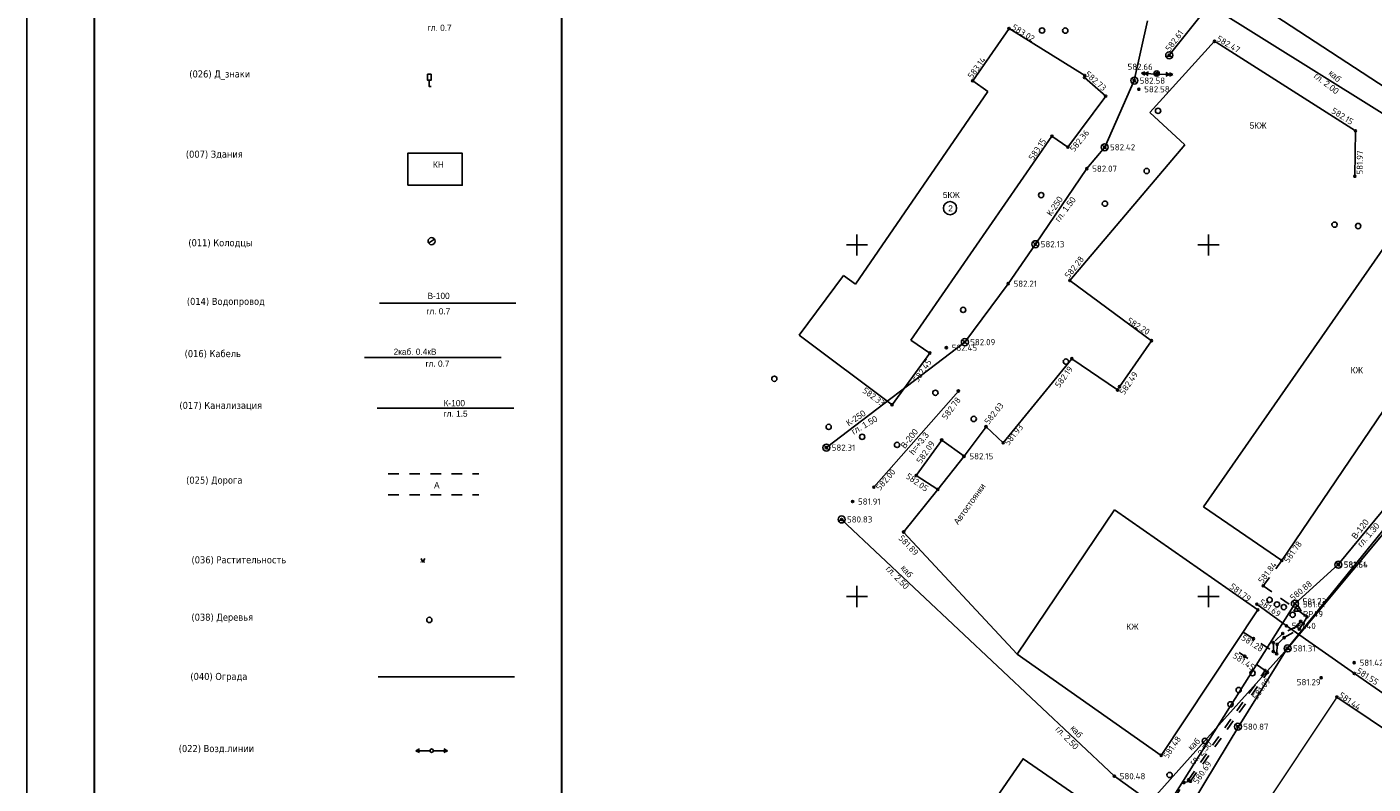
# Model space of a CAD drawing. Header units: metres. Extents: x 548732 to 549770, y 4592490 to 4594056.
# Tile 4 of 61: x 548732 to 548923, y 4592894 to 4593001. Entities that reach past the tile are written whole.
import ezdxf

# ---------------------------------------------------------------- set-up
doc = ezdxf.new("R2010")
doc.units = ezdxf.units.M
doc.header["$PDMODE"] = 32
doc.header["$PDSIZE"] = 0.3
doc.linetypes.add('Д_ТРОТ_ТРУБА', pattern=[3, 1.5, -1.5])
for name, color, linetype in [('(001) Сетка', 92, 'Continuous'), ('(002) Рамка', 7, 'Continuous'), ('(003) Пункты', 7, 'Continuous'), ('(007) Здания', 7, 'Continuous'), ('(011) Колодцы', 7, 'Continuous'), ('(013) Газ', 30, 'ИК_Газопровод -------г--------'), ('(014) Водопровод', 5, 'ИК_Водопровод -------в--------'), ('(016) Кабель', 1, 'Continuous'), ('(017) Канализация', 32, 'KANALIS_K_1'), ('(022) Возд. Линии', 7, 'Continuous'), ('(025) Дорога', 7, 'Continuous'), ('(026) Д_знаки', 7, 'Continuous'), ('(036) Растительность', 7, 'Continuous'), ('(038) Деревья', 7, 'Continuous'), ('(040) Ограда', 7, 'Continuous'), ('(041) Текст', 7, 'Continuous'), ('V-CTRL-HCPT', 150, 'Continuous'), ('V-NODE', 1, 'Continuous'), ('V-NODE-TEXT', 11, 'Continuous')]:
    doc.layers.add(name, color=color, linetype=linetype)
doc.layers.add('trubi goryachi', color=7, linetype='Continuous', lineweight=0)
doc.layers.add('Unknown Area Type', color=7, linetype='Continuous', lineweight=0)
doc.styles.add('BM-431', font='bm431.ttf')
doc.styles.add('D-431', font='d431.ttf')
doc.styles.add('P-131', font='p131.ttf')
doc.styles.add('S', font='txtwr', dxfattribs={"oblique": 15})
doc.styles.get("Standard").update_dxf_attribs({"font": 'simplex.shx'})
doc.linetypes.add('GAZ_VOZDUSH', pattern='A,1,-2,["~",Standard,S=3,R=0,X=-1.5,Y=-1.5],-1,10', length=14)
doc.linetypes.add('KANALIS_K', pattern='A,1,["<",Standard,S=1.8,R=0,X=-0.9,Y=-0.9],3,-1,["К",Standard,S=1.8,R=0,X=-0.9,Y=-0.9],-1,10', length=16)
doc.linetypes.add('KANALIS_K_1', pattern='A,1,[">",Standard,S=1.8,R=0,X=-0.9,Y=-0.9],3,-1,["К",Standard,S=1.8,R=0,X=-0.9,Y=-0.9],-1,10', length=16)
doc.linetypes.add('ИК_Водопровод -------в--------', pattern='A,9,-0.6,["В",Standard,S=1.2,R=0,X=0,Y=-0.6],-1.2', length=10.8)
doc.linetypes.add('ИК_Газопровод -------г--------', pattern='A,9,-0.6,["Г",Standard,S=1.2,R=0,X=0,Y=-0.6],-1.2', length=10.8)
doc.linetypes.add('ИК_Э_КАБ_НН', pattern='A,8,-2,["<",Standard,S=1,R=0,X=0,Y=-0.5],8,[">",Standard,S=1,R=0,X=-0.5,Y=-0.5],-2', length=20)
doc.linetypes.add('ОГРАДА_V_ПРОВ', pattern='A,2.5,["v",Standard,S=1,R=0,X=0,Y=0],5,["v",Standard,S=1,R=180,X=0,Y=0],2.5', length=10)

# ---------------------------------------------------------------- blocks, each defined once
blk = doc.blocks.new('d')
at = {"layer": '(038) Деревья'}
blk.add_ellipse((0, 0), major_axis=(0.265, 0.265), ratio=1, start_param=5.497787, end_param=11.780972, dxfattribs=at)
blk = doc.blocks.new('strela1')
at = {"layer": '(022) Возд. Линии'}
for p, q in [((-2, 0), (-1.5, 0.25)), ((0, 0), (-2, 0)), ((-2, 0), (-1.5, -0.25)), ((-1.5, 0), (-1, 0.25)), ((-1.5, 0), (-1, -0.25))]:
    blk.add_line(p, q, dxfattribs=at)
blk = doc.blocks.new('strela2')
at = {"layer": '(022) Возд. Линии'}
for p, q in [((0, 0), (2, 0)), ((1.5, 0), (1, 0.25)), ((1.5, 0), (1, -0.25)), ((2, 0), (1.5, 0.25)), ((2, 0), (1.5, -0.25))]:
    blk.add_line(p, q, dxfattribs=at)
blk = doc.blocks.new('STOLB')
at = {"layer": '(022) Возд. Линии'}
blk.add_circle((0, 0), 0.25, dxfattribs=at)
blk = doc.blocks.new('I01179')
for q in [(-0.87, -0.5), (0.87, -0.5)]:
    blk.add_line((0, 0), q)
blk.add_circle((0, 0), 1)
at = {"color": 4, "style": 'S', "oblique": 15}
blk.add_attdef('Z', (1.666403, -1.198549), '', height=2, dxfattribs=at)
blk = doc.blocks.new('I01171')
blk.add_line((-0.722283, 0.697501), (0.702286, -0.69785))
blk.add_circle((0, 0), 1)
at = {"color": 4, "style": 'S', "oblique": 15}
blk.add_attdef('Z', (1.616431, -1.093486), '', height=2, dxfattribs=at)
blk = doc.blocks.new('I02063')
at = {"linetype": 'Continuous'}
blk.add_lwpolyline([(-0.5, 3.5), (-0.5, 1.8), (0.5, 1.8), (0.5, 3.5)], close=True, dxfattribs=at)
blk.add_lwpolyline([(0.5, 0), (0, 0), (0, 1.8)], dxfattribs=at)
at = {"color": 4, "style": 'S', "oblique": 15}
blk.add_attdef('Z', (1.280972, -0.066143), '', height=2, dxfattribs=at)
blk = doc.blocks.new('I04160')
for p, q in [((-0.5, 0), (-0.55, 0)), ((0.48, 0), (0.53, 0))]:
    blk.add_line(p, q)
blk.add_lwpolyline([(-0.5, 0.99), (0, 0), (0.51, 0.99)])
blk = doc.blocks.new('S1')
at = {"layer": '(022) Возд. Линии'}
for p, q in [((-2, 0), (-1.5, 0.25)), ((-2, 0), (-1.5, -0.25)), ((0, 0), (-2, 0))]:
    blk.add_line(p, q, dxfattribs=at)
blk = doc.blocks.new('S2')
at = {"layer": '(022) Возд. Линии'}
for p, q in [((0, 0), (2, 0)), ((2, 0), (1.5, 0.25)), ((2, 0), (1.5, -0.25))]:
    blk.add_line(p, q, dxfattribs=at)
blk = doc.blocks.new('SS')
at = {"layer": '(022) Возд. Линии'}
blk.add_circle((0, 0), 0.25, dxfattribs=at)
blk = doc.blocks.new('STA')
blk.add_lwpolyline([(0, 1), (-0.87, -0.5), (0.87, -0.5)], close=True)
blk.add_circle((0, 0), 0.118)
blk = doc.blocks.new('*U673', base_point=(548912.71, 4592918.71, 581.61))
at = {"layer": 'V-NODE-TEXT', "linetype": 'ByBlock', "char_height": 0.875}
for s, insert, attachment_point in [('581.61', (548913.48, 4592918.97, 581.61), 7), ('RP49', (548913.48, 4592918.45, 581.61), 1)]:
    blk.add_mtext(s, dxfattribs=dict(at, insert=insert, attachment_point=attachment_point))
blk = doc.blocks.new('*U674', base_point=(548912.709, 4592918.71, 581.613))
at = {"layer": 'V-CTRL-HCPT'}
blk.add_blockref('*U673', (548912.709, 4592918.71, 581.613), dxfattribs=at)
blk = doc.blocks.new('*U675', base_point=(548912.709, 4592918.71, 581.613))
at = {"layer": 'V-CTRL-HCPT'}
blk.add_blockref('*U674', (548912.709, 4592918.71, 581.613), dxfattribs=at)
at = {"layer": 'V-CTRL-HCPT', "xscale": 0.5833333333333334, "yscale": 0.5833333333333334, "zscale": 0.5833333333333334}
blk.add_blockref('STA', (548912.709, 4592918.71, 581.613), dxfattribs=at)

msp = doc.modelspace()

# ---------------------------------------------------------------- linework, layer by layer
at = {"layer": '(001) Сетка'}
for p, q in [((548850.05, 4592972), (548850.05, 4592969)), ((548900.05, 4592972), (548900.05, 4592969)), ((548848.55, 4592970.5), (548851.55, 4592970.5)), ((548898.55, 4592970.5), (548901.55, 4592970.5)), ((548850.05, 4592922), (548850.05, 4592919)), ((548900.05, 4592922), (548900.05, 4592919)), ((548848.55, 4592920.5), (548851.55, 4592920.5)), ((548898.55, 4592920.5), (548901.55, 4592920.5))]:
    msp.add_line(p, q, dxfattribs=at)
at = {"layer": '(002) Рамка'}
msp.add_lwpolyline([(548731.99, 4593034.5), (549500, 4593034.5), (549500, 4592693.98), (548731.99, 4592693.98)], close=True, dxfattribs=at)
at = {"layer": '(003) Пункты', "color": 7}
for p in [(548871.68, 4593001.27, 583.01), (548900.91, 4592999.45, 582.47), (548894.46, 4592997.46, 582.61), (548882.45, 4592994.58, 582.48), (548892.75, 4592994.78, 582.66), (548866.51, 4592993.83, 583.14), (548882.41, 4592994.3, 582.72), (548889.5, 4592993.86, 582.58), (548890.15, 4592992.63, 582.58), (548885.43, 4592991.66, 582.73), (548877.79, 4592985.96, 583.14), (548920.96, 4592986.71, 582.15), (548880.06, 4592984.39, 582.36), (548885.29, 4592984.38, 582.41), (548882.75, 4592981.34, 582.07), (548920.87, 4592980.26, 581.97), (548875.43, 4592970.6, 582.13), (548871.56, 4592964.98, 582.21), (548880.33, 4592965.43, 582.28), (548865.4, 4592956.67, 582.09), (548891.94, 4592956.88, 582.2), (548860.41, 4592955.12, 582.45), (548862.77, 4592955.88, 582.45), (548880.62, 4592954.32, 582.19), (548864.47, 4592949.72, 582.77), (548887.13, 4592949.87, 582.63), (548887.39, 4592950.34, 582.49), (548855.04, 4592947.77, 582.33), (548868.41, 4592944.65, 582.03), (548845.7, 4592941.67, 582.31), (548862.1, 4592942.75, 582.09), (548870.85, 4592942.35, 581.92), (548865.28, 4592940.44, 582.15), (548858.49, 4592937.71, 582.05), (548852.44, 4592936.06, 582), (548861.55, 4592935.73, 582.13), (548849.44, 4592934, 581.91), (548847.87, 4592931.46, 580.83), (548856.69, 4592929.67, 581.88), (548910.48, 4592925.63, 581.78), (548918.51, 4592925.07, 581.54), (548918.52, 4592925.02, 581.61), (548907.84, 4592922.01, 581.84), (548906.93, 4592919.42, 581.69), (548907.08, 4592918.6, 581.79), (548912.33, 4592919.47, 580.88), (548912.67, 4592919.78, 581.73), (548911.13, 4592916.32, 581.4), (548912.67, 4592916.29, 581.14), (548913.16, 4592916.96, 581.25), (548913.53, 4592916.65, 581.29), (548914.07, 4592917.6, 581.41), (548906.46, 4592914.51, 581.28), (548910.61, 4592915.25, 581.25), (548910.8, 4592914.65, 581.09), (548912.97, 4592915.85, 581.27), (548909.28, 4592913.93, 581.17), (548909.28, 4592912.68, 581.11), (548909.75, 4592912.36, 581.12), (548909.82, 4592913.69, 581.1), (548911.26, 4592913.13, 581.27), (548911.31, 4592913.12, 581.31), (548905.19, 4592911.99, 581.45), (548920.78, 4592911.09, 581.42), (548908.1, 4592909.99, 581.07), (548908.45, 4592909.7, 581.09), (548916.08, 4592908.95, 581.29), (548920.8, 4592909.56, 581.55), (548918.3, 4592906.2, 581.44), (548904.23, 4592901.99, 580.87), (548893.33, 4592897.91, 581.48), (548886.66, 4592894.95, 580.48), (548896.55, 4592894.04, 580.82), (548897.2, 4592894.44, 580.71), (548897.5, 4592894.23, 580.69)]:
    msp.add_point(p, dxfattribs=at)
at = {"layer": '(007) Здания'}
for p, q in [((548882.45, 4592994.58), (548871.68, 4593001.27)), ((548891.73, 4592989.35), (548900.91, 4592999.45)), ((548901.13, 4592999.33), (548920.96, 4592986.71)), ((548868.67, 4592992.3), (548866.51, 4592993.83)), ((548882.41, 4592994.3), (548882.45, 4592994.58)), ((548885.43, 4592991.66), (548882.41, 4592994.3)), ((548849.83, 4592964.91), (548868.67, 4592992.3)), ((548880.06, 4592984.39), (548885.43, 4592991.66)), ((548896.69, 4592984.71), (548891.73, 4592989.35)), ((548877.79, 4592985.96), (548880.06, 4592984.39)), ((548920.96, 4592986.71), (548920.87, 4592980.26)), ((548880.33, 4592965.43), (548896.69, 4592984.71)), ((548932.66, 4592981.15), (548899.35, 4592933.25)), ((548841.81, 4592957.66), (548848.16, 4592966.16)), ((548848.16, 4592966.16), (548849.83, 4592964.91)), ((548891.94, 4592956.88), (548880.33, 4592965.43)), ((548855.04, 4592947.77), (548841.81, 4592957.66)), ((548860.41, 4592955.12), (548857.71, 4592956.97)), ((548887.39, 4592950.34), (548891.94, 4592956.88)), ((548855.04, 4592947.77), (548860.41, 4592955.12)), ((548870.85, 4592942.35), (548880.62, 4592954.32)), ((548880.62, 4592954.32), (548887.13, 4592949.87)), ((548865.28, 4592940.44), (548868.41, 4592944.65)), ((548858.49, 4592937.71), (548862.1, 4592942.75)), ((548862.1, 4592942.75), (548865.28, 4592940.44)), ((548865.28, 4592940.44), (548861.55, 4592935.73)), ((548861.55, 4592935.73), (548858.49, 4592937.71)), ((548872.85, 4592912.32), (548886.7, 4592932.83)), ((548907.08, 4592918.6), (548886.7, 4592932.83)), ((548910.48, 4592925.63), (548899.35, 4592933.25)), ((548856.69, 4592929.67), (548872.85, 4592912.32)), ((548907.08, 4592918.6), (548893.33, 4592897.91)), ((548918.3, 4592906.2), (548932.34, 4592896.78))]:
    msp.add_line(p, q, dxfattribs=at)
for points in [[(548871.68, 4593001.27), (548866.51, 4592993.83)], [(548877.79, 4592985.96), (548880.06, 4592984.39), (548885.43, 4592991.66), (548882.41, 4592994.3), (548882.45, 4592994.58)], [(548877.79, 4592985.96), (548857.71, 4592956.97)], [(548943.18, 4592973.89), (548910.48, 4592925.63)], [(548893.33, 4592897.91), (548872.85, 4592912.32)]]:
    msp.add_lwpolyline(points, dxfattribs=at)
at = {"layer": '(007) Здания', "flags": 128}
msp.add_lwpolyline([(548786.15, 4592978.99), (548793.9, 4592978.99), (548793.9, 4592983.52), (548786.15, 4592983.52)], close=True, dxfattribs=at)
for points in [[(548868.41, 4592944.65), (548870.85, 4592942.35)], [(548856.69, 4592929.67), (548861.55, 4592935.73)], [(548885.91, 4592888.99), (548808.71, 4592776.91), (548796.39, 4592785.4), (548873.68, 4592897.43), (548885.91, 4592889)]]:
    msp.add_lwpolyline(points, dxfattribs=at)
at = {"layer": '(007) Здания'}
msp.add_circle((548863.29, 4592975.73), 0.942, dxfattribs=at)
at = {"layer": '(014) Водопровод'}
for p in [(548959.52, 4592974.69), (548912.33, 4592919.47)]:
    msp.add_line(p, (548918.51, 4592925.07), dxfattribs=at)
at = {"layer": '(014) Водопровод', "linetype": 'GAZ_VOZDUSH'}
for p, q in [((548906.93, 4592919.42), (548911.13, 4592916.32)), ((548911.13, 4592916.32), (548920.8, 4592909.56)), ((548920.8, 4592909.56), (548927.3, 4592905.03))]:
    msp.add_line(p, q, dxfattribs=at)
at = {"layer": '(014) Водопровод', "flags": 128}
for points in [[(548782.13, 4592962.22), (548801.55, 4592962.22)], [(548853.01, 4592825.36), (548912.33, 4592919.47)]]:
    msp.add_lwpolyline(points, dxfattribs=at)
at = {"layer": '(014) Водопровод', "linetype": 'GAZ_VOZDUSH', "flags": 128}
msp.add_lwpolyline([(548864.47, 4592949.72), (548852.44, 4592936.06)], dxfattribs=at)
at = {"layer": '(016) Кабель', "linetype": 'ИК_Э_КАБ_НН', "flags": 128}
for points in [[(548894.46, 4592997.46), (548900.13, 4593004.57), (548947.08, 4592975.28), (548947.52, 4592970.7), (548957.76, 4592968.82), (549029.15, 4592955), (549035.36, 4592957.06), (549056.68, 4592949.53)], [(548847.87, 4592931.46), (548886.66, 4592894.95), (548891.76, 4592891.29), (548911.31, 4592913.12), (548957.76, 4592968.82)], [(548780, 4592954.5), (548799.43, 4592954.5)]]:
    msp.add_lwpolyline(points, dxfattribs=at)
at = {"layer": '(017) Канализация', "linetype": 'KANALIS_K'}
for p, q in [((548891.39, 4593002.36), (548889.5, 4592993.86)), ((548889.5, 4592993.86), (548885.29, 4592984.38)), ((548885.29, 4592984.38), (548882.75, 4592981.34)), ((548882.75, 4592981.34), (548875.43, 4592970.6)), ((548875.43, 4592970.6), (548871.56, 4592964.98)), ((548871.56, 4592964.98), (548865.4, 4592956.67)), ((548865.4, 4592956.67), (548845.7, 4592941.67)), ((548845.7, 4592941.67), (548845.7, 4592941.67)), ((548845.7, 4592941.67), (548845.7, 4592941.67))]:
    msp.add_line(p, q, dxfattribs=at)
at = {"layer": '(017) Канализация', "linetype": 'KANALIS_K', "flags": 128}
for points in [[(548810.27, 4592751.1), (548850.07, 4592808.75), (548859.83, 4592828.29), (548904.38, 4592902.07), (548911.25, 4592913.11), (548974.65, 4592991.25), (548983.03, 4592999.29), (548998.85, 4593021.91), (549014.31, 4593035.63)], [(548781.83, 4592947.28), (548801.26, 4592947.28)]]:
    msp.add_lwpolyline(points, dxfattribs=at)
at = {"layer": '(025) Дорога', "linetype": 'Д_ТРОТ_ТРУБА'}
for p, q in [((548907.84, 4592922.01), (548910.48, 4592925.63)), ((548907.84, 4592922.01), (548914.07, 4592917.6)), ((548914.07, 4592917.6), (548913.53, 4592916.65)), ((548909.82, 4592913.69), (548910.8, 4592914.65))]:
    msp.add_line(p, q, dxfattribs=at)
at = {"layer": '(025) Дорога', "linetype": 'Д_ТРОТ_ТРУБА', "flags": 128}
for points in [[(548783.39, 4592937.95), (548796.29, 4592937.95)], [(548783.39, 4592934.95), (548796.29, 4592934.95)]]:
    msp.add_lwpolyline(points, dxfattribs=at)
at = {"layer": '(025) Дорога', "linetype": 'Д_ТРОТ_ТРУБА'}
for points in [[(548904.99, 4592915.45), (548909.28, 4592912.68), (548909.75, 4592912.36), (548909.82, 4592913.69), (548910.8, 4592914.65), (548912.97, 4592915.85), (548913.53, 4592916.65), (548913.16, 4592916.96), (548912.67, 4592916.29), (548910.61, 4592915.25), (548909.28, 4592913.93), (548909.28, 4592912.68)], [(548897.2, 4592894.44), (548908.1, 4592909.99), (548903.47, 4592913.17)], [(548897.5, 4592894.23), (548908.45, 4592909.7)], [(548892.22, 4592886.54), (548896.55, 4592894.04), (548897.5, 4592894.23), (548897.2, 4592894.44)]]:
    msp.add_lwpolyline(points, dxfattribs=at)
at = {"layer": '(036) Растительность', "lineweight": 0, "flags": 128}
msp.add_lwpolyline([(548788.56, 4592925.5), (548788.54, 4592925.5)], dxfattribs=at)
at = {"layer": '(040) Ограда', "linetype": 'ОГРАДА_V_ПРОВ', "flags": 128}
msp.add_lwpolyline([(548901.73, 4593008.23), (548912.09, 4593022.62), (548945.4, 4593001.06), (548934.31, 4592986.9)], close=True, dxfattribs=at)
msp.add_lwpolyline([(548781.93, 4592909.06), (548801.36, 4592909.06)], dxfattribs=at)
at = {"layer": '(041) Текст', "lineweight": 30}
msp.add_lwpolyline([(548741.58, 4593026.74), (548741.58, 4592892.44), (548808.06, 4592892.44), (548808.06, 4593026.74)], close=True, dxfattribs=at)
at = {"layer": 'trubi goryachi', "linetype": 'ByBlock'}
msp.add_line((548918.3, 4592906.2), (548870.32, 4592834.17), dxfattribs=at)
at = {"layer": 'Unknown Area Type', "linetype": 'ByBlock'}
for p, q in [((548900.91, 4592999.45), (548901.13, 4592999.33)), ((548896.55, 4592894.04), (548897.5, 4592894.23)), ((548896.55, 4592894.04), (548896.55, 4592894.04)), ((548897.5, 4592894.23), (548897.2, 4592894.44))]:
    msp.add_line(p, q, dxfattribs=at)
at = {"layer": 'Unknown Area Type', "color": 2, "linetype": 'ByBlock'}
msp.add_line((548909.28, 4592912.68), (548909.75, 4592912.36), dxfattribs=at)

# ---------------------------------------------------------------- block references
at = {"layer": '(011) Колодцы', "xscale": 0.5, "yscale": 0.5, "zscale": 0.5}
for name, p in [('I01179', (548894.46, 4592997.46)), ('I01171', (548889.51, 4592993.86)), ('I01171', (548885.29, 4592984.38)), ('I01171', (548875.43, 4592970.6)), ('I01171', (548865.4, 4592956.67)), ('I01171', (548845.7, 4592941.67)), ('I01179', (548847.87, 4592931.46, 580.83)), ('I01171', (548918.53, 4592925.02, 581.61)), ('I01171', (548912.34, 4592919.47)), ('I01179', (548911.31, 4592913.12, 580.83)), ('I01171', (548904.24, 4592901.99, 580.87))]:
    msp.add_blockref(name, p, dxfattribs=at)
at = {"layer": '(011) Колодцы', "color": 30, "true_color": 0xf8991e, "xscale": 0.4999999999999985, "yscale": 0.4999999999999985, "zscale": 0.4999999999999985, "rotation": 78.81957851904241}
msp.add_blockref('I01171', (548789.54, 4592971.03, 610.44), dxfattribs=at)
at = {"layer": '(022) Возд. Линии'}
for name, p, rotation in [('strela1', (548892.5, 4592994.8, 582.66), 356.9725957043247), ('STOLB', (548892.75, 4592994.78, 582.66), 51.00522516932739), ('strela2', (548893, 4592994.78, 582.66), 358.4970193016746)]:
    msp.add_blockref(name, p, dxfattribs=dict(at, rotation=rotation))
for name, p in [('S1', (548789.31, 4592898.57)), ('SS', (548789.56, 4592898.57)), ('S2', (548789.81, 4592898.57))]:
    msp.add_blockref(name, p, dxfattribs=at)
at = {"layer": '(026) Д_знаки', "xscale": 0.5, "yscale": 0.5, "zscale": 0.5}
msp.add_blockref('I02063', (548789.22, 4592993.02, 612.83), dxfattribs=at)
at = {"layer": '(036) Растительность', "linetype": 'Continuous', "xscale": 0.5, "yscale": 0.5, "zscale": 0.5}
msp.add_blockref('I04160', (548788.31, 4592925.39), dxfattribs=at)
at = {"layer": '(038) Деревья', "linetype": 'Continuous'}
for p in [(548876.38, 4593000.99), (548879.68, 4593000.97), (548892.68, 4592994.87), (548892.88, 4592989.56), (548891.26, 4592981.01), (548876.25, 4592977.58), (548885.32, 4592976.36), (548917.98, 4592973.38), (548921.34, 4592973.18), (548865.16, 4592961.26), (548879.77, 4592953.9), (548838.3, 4592951.46), (548861.21, 4592949.47), (548846.03, 4592944.62), (548866.66, 4592945.75), (548850.79, 4592943.21), (548855.75, 4592942.06), (548908.74, 4592920.02), (548909.79, 4592919.37), (548910.76, 4592918.99), (548912.01, 4592917.9), (548789.23, 4592917.17), (548906.32, 4592909.6), (548904.34, 4592907.2), (548903.18, 4592905.17), (548899.52, 4592899.96), (548894.52, 4592895.12)]:
    msp.add_blockref('d', p, dxfattribs=at)
at = {"layer": 'V-NODE'}
msp.add_blockref('*U675', (548912.71, 4592918.71, 581.61), dxfattribs=at)

# ---------------------------------------------------------------- texts
at = {"layer": '(003) Пункты', "color": 7}
for s, rotation, p in [('583.02', 328.1455, (548871.98, 4593001.21, 583.01)), ('582.61', 53.3611, (548894.54, 4592997.92, 582.61)), ('582.47', 329.6091, (548901.12, 4592999.56, 582.47)), ('583.14', 53.9478, (548866.44, 4592994.05, 583.14)), ('582.73', 318.1526, (548882.4, 4592994.66, 582.73)), ('582.15', 327.9707, (548917.44, 4592989.32, 582.15)), ('583.15', 56.2799, (548875.13, 4592982.44, 583.14)), ('582.36', 51.2143, (548880.94, 4592983.65, 582.36)), ('581.97', 89.2085, (548921.99, 4592980.5, 581.97)), ('582.28', 51.6015, (548880.2, 4592965.65, 582.28)), ('582.20', 328.0126, (548888.37, 4592959.49, 582.2)), ('582.45', 56.1716, (548858.72, 4592950.86, 582.45)), ('582.19', 54.0465, (548878.84, 4592950.1, 582.19)), ('582.49', 55.9146, (548888.05, 4592949.09, 582.49)), ('582.33', 323.34, (548850.75, 4592949.61, 582.33)), ('582.78', 53.3867, (548862.75, 4592945.56, 582.77)), ('582.03', 51.2123, (548868.78, 4592944.88, 582.03)), ('581.93', 50.6306, (548871.61, 4592941.91, 581.92)), ('582.09', 55.2675, (548859.16, 4592939.32, 582.09)), ('582.00', 49.7006, (548853.34, 4592935.49, 582)), ('582.05', 324.9334, (548856.91, 4592937.4, 582.05)), ('581.89', 313.4358, (548855.89, 4592928.73, 581.88)), ('581.78', 54.6987, (548911.43, 4592925.19, 581.78)), ('581.84', 52.0835, (548907.72, 4592922.28, 581.84)), ('581.79', 322.7451, (548902.98, 4592921.75)), ('580.88', 39.5913, (548912.08, 4592919.84, 580.88)), ('581.69', 324.9914, (548907.15, 4592919.48, 581.69)), ('581.28', 327.5506, (548904.63, 4592914.4, 581.28)), ('581.45', 326.1555, (548903.4, 4592911.86, 581.45)), ('581.09', 53.7725, (548906.92, 4592905.75)), ('581.55', 327.1026, (548921, 4592909.7, 581.55)), ('581.44', 325.1853, (548918.49, 4592906.25, 581.44)), ('581.48', 55.8142, (548894.27, 4592897.39, 581.48)), ('580.69', 54.8271, (548898.49, 4592893.76, 580.69))]:
    msp.add_text(s, height=0.88, rotation=rotation, dxfattribs=at).set_placement(p)
for s, p in [('582.66', (548888.54, 4592995.39, 582.66)), ('582.58', (548890.26, 4592993.42, 582.58)), ('582.58', (548890.91, 4592992.19, 582.58)), ('582.42', (548886.05, 4592983.94, 582.41)), ('582.07', (548883.51, 4592980.9, 582.07)), ('582.13', (548876.19, 4592970.16, 582.13)), ('582.21', (548872.32, 4592964.54, 582.21)), ('582.09', (548866.16, 4592956.23, 582.09)), ('582.45', (548863.53, 4592955.44, 582.45)), ('582.31', (548846.46, 4592941.23, 582.31)), ('582.15', (548866.05, 4592940, 582.15)), ('581.91', (548850.2, 4592933.56, 581.91)), ('580.83', (548848.64, 4592931.02, 580.83)), ('581.54', (548919.27, 4592924.63, 581.54)), ('581.61', (548919.29, 4592924.58, 581.61)), ('581.73', (548913.43, 4592919.34, 581.73)), ('581.40', (548911.9, 4592915.88, 581.4)), ('581.31', (548912.07, 4592912.68, 581.31)), ('581.42', (548921.54, 4592910.65, 581.42)), ('581.29', (548912.61, 4592907.88, 581.29)), ('580.87', (548904.99, 4592901.55, 580.87)), ('580.48', (548887.43, 4592894.51, 580.48))]:
    msp.add_text(s, height=0.88, dxfattribs=at).set_placement(p)
at = {"layer": '(007) Здания', "style": 'P-131'}
for s, p in [('5КЖ', (548905.9, 4592987.03)), ('КН', (548789.75, 4592981.48)), ('5КЖ', (548862.27, 4592977.16)), ('2', (548863.03, 4592975.25)), ('КЖ', (548920.26, 4592952.24)), ('КЖ', (548888.36, 4592915.77))]:
    msp.add_text(s, height=0.88, dxfattribs=at).set_placement(p)
at = {"layer": '(013) Газ', "color": 0, "linetype": 'Continuous', "style": 'D-431'}
msp.add_text('гл. 0.7', height=0.875, dxfattribs=at).set_placement((548789.01, 4593000.94))
at = {"layer": '(014) Водопровод', "color": 0, "linetype": 'Continuous', "style": 'D-431'}
for s, p in [('В-100', (548788.98, 4592962.81)), ('гл. 0.7', (548788.8, 4592960.62))]:
    msp.add_text(s, height=0.88, dxfattribs=at).set_placement(p)
for s, rotation, p in [('В-200', 51.5361, (548856.86, 4592941.45, 1164.12)), ('h=+3.3', 51.7599, (548858.09, 4592940.55, 1164.12)), ('В-120', 52.0715, (548921, 4592928.59)), ('гл. 1.30', 48.9898, (548921.8, 4592927.44))]:
    msp.add_text(s, height=0.88, rotation=rotation, dxfattribs=at).set_placement(p)
at = {"layer": '(016) Кабель', "color": 0, "linetype": 'Continuous', "style": 'D-431'}
for s, rotation, p in [('гл. 2.00', 322.3718, (548914.95, 4592994.35)), ('каб', 318.1807, (548917.05, 4592994.8)), ('гл. 2.50', 314.3923, (548854.07, 4592924.35)), ('каб', 310.2012, (548856.21, 4592924.5)), ('гл. 2.50', 314.3923, (548878.2, 4592901.56)), ('каб', 310.2012, (548880.35, 4592901.72)), ('каб', 44.0555, (548897.63, 4592898.55)), ('гл. 2.50', 48.2466, (548897.92, 4592896.42))]:
    msp.add_text(s, height=0.88, rotation=rotation, dxfattribs=at).set_placement(p)
for s, p in [('2каб. 0.4кВ', (548784.15, 4592954.87)), ('гл. 0.7', (548788.69, 4592953.18))]:
    msp.add_text(s, height=0.88, dxfattribs=at).set_placement(p)
at = {"layer": '(017) Канализация', "color": 0, "linetype": 'Continuous', "style": 'D-431'}
for s, rotation, p in [('К-250', 56.0208, (548877.7, 4592974.51)), ('гл. 1.50', 52.8195, (548878.81, 4592973.69)), ('К-250', 33.2588, (548848.87, 4592944.68)), ('гл. 1.50', 30.0576, (548849.58, 4592943.49))]:
    msp.add_text(s, height=0.875, rotation=rotation, dxfattribs=at).set_placement(p)
for s, p in [('гл. 1.5', (548791.26, 4592946.06)), ('К-100', (548791.26, 4592947.56))]:
    msp.add_text(s, height=0.88, dxfattribs=at).set_placement(p)
at = {"layer": '(025) Дорога', "linetype": 'Д_ТРОТ_ТРУБА', "style": 'BM-431'}
msp.add_text('A', height=0.88, dxfattribs=at).set_placement((548789.9, 4592935.89, 609.12))
at = {"layer": '(041) Текст', "lineweight": 0, "style": 'BM-431'}
msp.add_text('Автостоянки', height=0.875, rotation=54.3945, dxfattribs=at).set_placement((548864.44, 4592930.65))
at = {"layer": '(041) Текст', "lineweight": 30, "char_height": 1, "width": 87.2044, "attachment_point": 1}
for s, insert in [('{\\fTahoma|b0|i0|c0|p32;(0\\fTahoma|b0|i0|c204|p32;26\\fTahoma|b0|i0|c0|p32;) \\fTahoma|b0|i0|c204|p32;Д_знаки}', (548755.09, 4592995.31)), ('{\\fTahoma|b0|i0|c0|p32;(00\\fTahoma|b0|i0|c204|p32;7\\fTahoma|b0|i0|c0|p32;) \\fTahoma|b0|i0|c204|p32;Здания}', (548754.6, 4592983.9)), ('{\\fTahoma|b0|i0|c0|p32;(0\\fTahoma|b0|i0|c204|p32;11\\fTahoma|b0|i0|c0|p32;) \\fTahoma|b0|i0|c204|p32;Колодцы}', (548754.95, 4592971.31)), ('{\\fTahoma|b0|i0|c0|p32;(0\\fTahoma|b0|i0|c204|p32;14\\fTahoma|b0|i0|c0|p32;) \\fTahoma|b0|i0|c204|p32;Водопровод}', (548754.74, 4592962.97)), ('{\\fTahoma|b0|i0|c0|p32;(0\\fTahoma|b0|i0|c204|p32;16\\fTahoma|b0|i0|c0|p32;) \\fTahoma|b0|i0|c204|p32;Кабель}', (548754.42, 4592955.54)), ('{\\fTahoma|b0|i0|c0|p32;(0\\fTahoma|b0|i0|c204|p32;17\\fTahoma|b0|i0|c0|p32;) \\fTahoma|b0|i0|c204|p32;Канализация}', (548753.68, 4592948.18)), ('{\\fTahoma|b0|i0|c0|p32;(0\\fTahoma|b0|i0|c204|p32;25\\fTahoma|b0|i0|c0|p32;) \\fTahoma|b0|i0|c204|p32;Дорога}', (548754.64, 4592937.55)), ('{\\fTahoma|b0|i0|c0|p32;(0\\fTahoma|b0|i0|c204|p32;36\\fTahoma|b0|i0|c0|p32;) \\fTahoma|b0|i0|c204|p32;Растительность}', (548755.4, 4592926.22)), ('{\\fTahoma|b0|i0|c0|p32;(0\\fTahoma|b0|i0|c204|p32;38\\fTahoma|b0|i0|c0|p32;) \\fTahoma|b0|i0|c204|p32;Деревья}', (548755.39, 4592918.06)), ('{\\fTahoma|b0|i0|c0|p32;(0\\fTahoma|b0|i0|c204|p32;40\\fTahoma|b0|i0|c0|p32;) \\fTahoma|b0|i0|c204|p32;Ограда}', (548755.24, 4592909.64)), ('{\\fTahoma|b0|i0|c0|p32;(0\\fTahoma|b0|i0|c204|p32;22\\fTahoma|b0|i0|c0|p32;) \\fTahoma|b0|i0|c204|p32;Возд.линии}', (548753.58, 4592899.38))]:
    msp.add_mtext(s, dxfattribs=dict(at, insert=insert))

doc.saveas('drawing.dxf')
